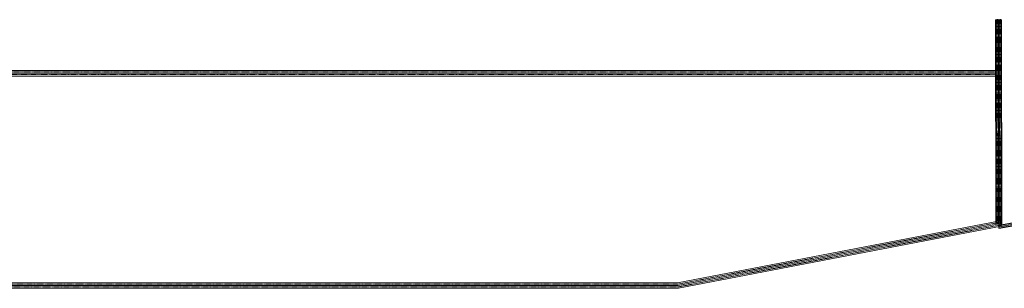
# Model space of a CAD drawing. Header units: centimetres. Extents: x 970 to 33426, y 684 to 7682.
# Tile 5 of 6: x 16533 to 20115, y 6337 to 7313. Entities that reach past the tile are written whole.
import ezdxf

# ---------------------------------------------------------------- set-up
doc = ezdxf.new("R2010")
doc.units = ezdxf.units.CM
doc.header["$MEASUREMENT"] = 0
doc.linetypes.add('( Border )', pattern=[1.75, 0.5, -0.25, 0.5, -0.25, 0, -0.25])
doc.layers.add('E_uziem', color=1, linetype='Continuous', lineweight=0)
doc.layers.add('IS_rzędne WYKON', color=7, linetype='Continuous')

msp = doc.modelspace()

# ---------------------------------------------------------------- linework, layer by layer
at = {"layer": 'E_uziem', "color": 3, "linetype": 'Continuous'}
for p, q in [((14711.3, 7128.2), (20082.5, 7128.4)), ((20082.5, 7128.4), (20082.5, 7123.4)), ((14721.3, 7118.2), (20082.5, 7118.4)), ((14723.2, 7118.5), (20082.6, 7118.6)), ((14733.2, 7108.5), (20082.6, 7108.6)), ((20082.5, 7118.4), (20082.5, 7123.4)), ((20082.6, 7118.6), (20082.6, 7113.6)), ((20082.6, 7108.6), (20082.6, 7113.6)), ((18926, 6357), (20099.9, 6582.4)), ((18926.9, 6347), (20101.8, 6572.6)), ((18927.8, 6347.2), (20101.8, 6572.6)), ((18928.8, 6337.2), (20103.7, 6562.8)), ((20099.9, 6582.4), (20100.8, 6577.5)), ((20101.8, 6572.6), (20100.8, 6577.5)), ((20101.8, 6572.6), (20102.7, 6567.7)), ((20103.7, 6562.8), (20102.7, 6567.7)), ((14720.7, 6347.2), (18927.8, 6347.2)), ((14721.6, 6347), (18926.9, 6347)), ((14731.6, 6357), (18926, 6357)), ((14710.7, 6337.2), (18928.8, 6337.2))]:
    msp.add_line(p, q, dxfattribs=at)
at = {"layer": 'E_uziem', "color": 7, "linetype": '( Border )'}
for p, q in [((14716.3, 7123.2), (20082.5, 7123.4)), ((14728.2, 7113.5), (20082.6, 7113.6)), ((18926.4, 6352), (20100.8, 6577.5)), ((18928.3, 6342.2), (20102.7, 6567.7)), ((14715.7, 6342.2), (18928.3, 6342.2)), ((14726.6, 6352), (18926.4, 6352))]:
    msp.add_line(p, q, dxfattribs=at)
at = {"layer": 'IS_rzędne WYKON', "color": 3, "linetype": 'Continuous'}
for p, q in [((20082.2, 7313.2), (20087.2, 7313.2)), ((20082.2, 7313.2), (20083.7, 6571.1)), ((20092.2, 7313.2), (20087.2, 7313.2)), ((20092.2, 7313.2), (20093.7, 6571.1)), ((20093.1, 7313.2), (20098.1, 7313.2)), ((20093.1, 7313.2), (20094.6, 6555.2)), ((20103.1, 7313.2), (20098.1, 7313.2)), ((20103.1, 7313.2), (20104.6, 6567.3)), ((20094.6, 6555.2), (21075.9, 6738)), ((20104.6, 6567.3), (21075, 6748)), ((20083.7, 6571.1), (20083.7, 6571.1)), ((20083.7, 6571.1), (20083.7, 6571.1)), ((20083.7, 6571.1), (20083.7, 6571.1)), ((20083.7, 6571.1), (20088.7, 6571.1)), ((20093.7, 6571.1), (20088.7, 6571.1)), ((20093.7, 6571.1), (20093.7, 6571.1)), ((20093.7, 6571.1), (20093.7, 6571.1)), ((20093.7, 6571.1), (20093.7, 6571.1))]:
    msp.add_line(p, q, dxfattribs=at)
at = {"layer": 'IS_rzędne WYKON', "color": 7, "linetype": '( Border )'}
for p, q in [((20087.2, 7313.2), (20088.7, 6571.1)), ((20098.1, 7313.2), (20099.6, 6561.3)), ((20099.6, 6561.3), (21075.5, 6743)), ((20088.7, 6571.1), (20088.7, 6571.1)), ((20088.7, 6571.1), (20088.7, 6571.1)), ((20088.7, 6571.1), (20088.7, 6571.1))]:
    msp.add_line(p, q, dxfattribs=at)

doc.saveas('drawing.dxf')
